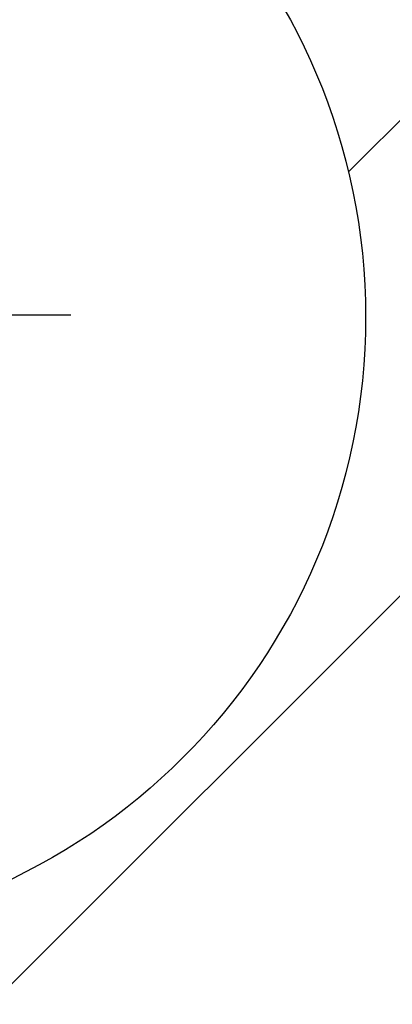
# Model space of a CAD drawing. Header units: millimetres. Extents: x 56 to 196, y 17 to 273.
# Tile 7 of 27: x 124 to 130, y 56 to 72. Entities that reach past the tile are written whole.
import ezdxf

# ---------------------------------------------------------------- set-up
doc = ezdxf.new("R2010")
doc.units = ezdxf.units.MM
doc.linetypes.add('CENTERX2', pattern=[20.32, 12.7, -2.54, 2.54, -2.54])
for name, color, linetype in [('细实线_GB', 7, 'Continuous'), ('细点划线', 7, 'CENTERX2'), ('细线层', 5, 'Continuous')]:
    doc.layers.add(name, color=color, linetype=linetype)

msp = doc.modelspace()

# ---------------------------------------------------------------- hatches: boundary and pattern name
at = {"layer": '细线层'}
h = msp.add_hatch(dxfattribs=at)
h.set_pattern_fill('ANSI31', color=256, scale=1.6667, style=0)
edge = h.paths.add_edge_path(flags=0)
edge.add_arc((119.62469, 67.00972), 50.46178, 0, 360)
edge = h.paths.add_edge_path(flags=0)
edge.add_arc((119.62469, 67.00972), 9.80859, 0, 360)

# ---------------------------------------------------------------- linework, layer by layer
at = {"layer": '细实线_GB'}
for radius in [50.46178, 50.46178, 9.80859, 9.80859]:
    msp.add_circle((119.62469, 67.00972), radius, dxfattribs=at)
at = {"layer": '细点划线'}
msp.add_line((124.79574, 67.03965), (113.38568, 67.03965), dxfattribs=at)

doc.saveas('drawing.dxf')
